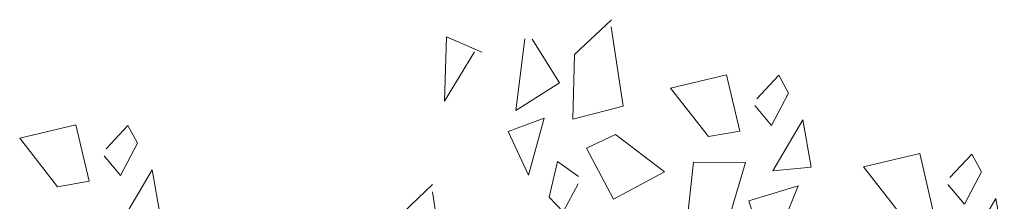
# Model space of a CAD drawing. Header units: centimetres. Extents: x -122 to 72759, y 3298 to 43172.
# Tile 57 of 243: x 36046.08 to 36069.98, y 10674.33 to 10678.73. Entities that reach past the tile are written whole.
import ezdxf

# ---------------------------------------------------------------- set-up
doc = ezdxf.new("R2010")
doc.units = ezdxf.units.CM
doc.header["$MEASUREMENT"] = 0
doc.layers.add('1-meble', color=7, linetype='Continuous', lineweight=5)
doc.layers.add('ZZZ_Xref', color=7, linetype='Continuous', lineweight=5)

# ---------------------------------------------------------------- blocks, each defined once
blk = doc.blocks.new('G$CA1DC9C89')
at = {"layer": '1-meble', "lineweight": 5}
for p, q in [((1415.718, 61.684), (1417.081, 62.006)), ((1417.081, 62.006), (1417.401, 60.642)), ((1418.345, 61.994), (1417.814, 61.426)), ((1418.579, 61.562), (1418.345, 61.994)), ((1416.637, 60.506), (1415.718, 61.684)), ((1418.166, 60.778), (1418.579, 61.562)), ((1417.765, 61.26), (1418.166, 60.778)), ((1418.93, 60.915), (1418.203, 59.68)), ((1419.134, 59.767), (1418.93, 60.915)), ((1417.401, 60.642), (1416.637, 60.506)), ((1416.064, 57.957), (1416.273, 59.889)), ((1416.273, 59.889), (1417.537, 59.877)), ((1417.537, 59.877), (1417.093, 58.377)), ((1418.203, 59.68), (1419.134, 59.767)), ((1417.623, 58.945), (1418.819, 59.316)), ((1418.819, 59.316), (1418.16, 57.699)), ((1417.993, 57.748), (1417.623, 58.945))]:
    blk.add_line(p, q, dxfattribs=at)
for points in [[(1414.278, 63.167), (1414.573, 61.246), (1413.349, 60.932), (1413.392, 62.495), (1414.283, 63.341)], [(1411.136, 62.556), (1410.278, 62.927), (1410.236, 61.364), (1410.962, 62.561)], [(1412.36, 62.871), (1413.026, 61.81), (1411.966, 61.143), (1412.186, 62.876)], [(1401.969, 60.043), (1402.37, 59.562), (1402.783, 60.346), (1402.549, 60.778), (1402.019, 60.21)], [(1422.452, 59.348), (1422.852, 58.867), (1423.265, 59.651), (1423.031, 60.083), (1422.501, 59.514)], [(1413.485, 59.537), (1412.974, 59.899), (1412.777, 59.035), (1413.115, 58.678), (1413.481, 59.364)], [(1409.939, 59.17), (1410.234, 57.249), (1409.01, 56.935), (1409.052, 58.498), (1409.943, 59.343)]]:
    blk.add_lwpolyline(points, dxfattribs=at)
for points in [[(1411.778, 60.626), (1412.271, 59.57), (1412.655, 60.951)], [(1399.923, 60.467), (1401.285, 60.789), (1401.606, 59.426), (1400.841, 59.289)], [(1415.572, 59.655), (1414.339, 58.993), (1413.678, 60.228), (1414.381, 60.556)], [(1420.405, 59.772), (1421.767, 60.094), (1422.088, 58.73), (1421.324, 58.594)], [(1403.338, 58.55), (1403.134, 59.698), (1402.407, 58.463)], [(1423.82, 57.855), (1423.617, 59.003), (1422.889, 57.768)]]:
    blk.add_lwpolyline(points, close=True, dxfattribs=at)

msp = doc.modelspace()

# ---------------------------------------------------------------- block references
at = {"layer": 'ZZZ_Xref'}
msp.add_blockref('G$CA1DC9C89', (34646.15529, 10615.38849), dxfattribs=at)

doc.saveas('drawing.dxf')
